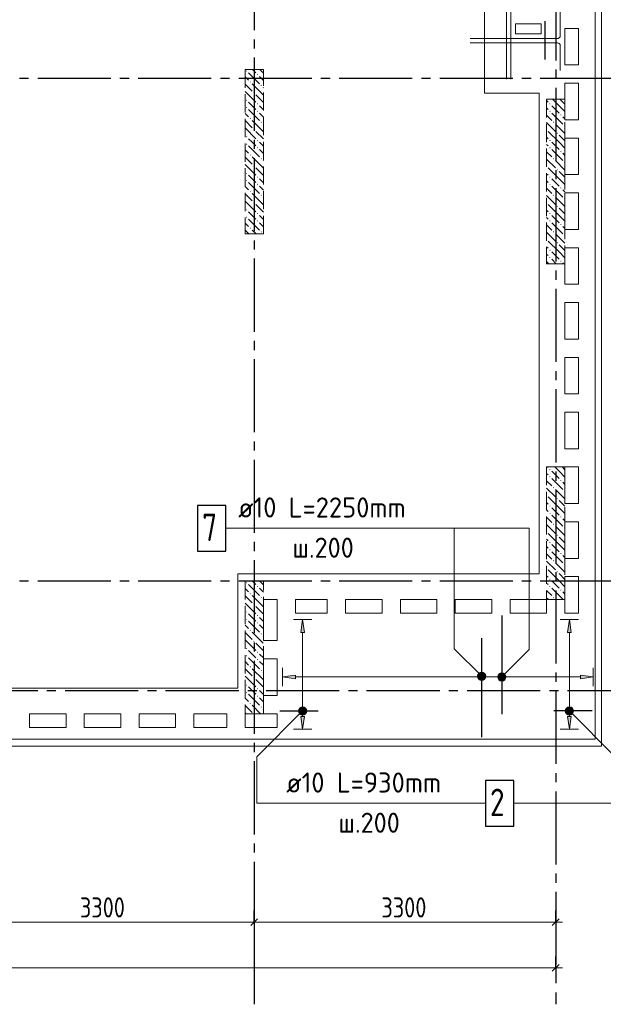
# Model space of a CAD drawing. Header units: millimetres. Extents: x 0 to 61017, y 0 to 42000.
# Tile 16 of 23: x 43413 to 49801, y 16970 to 27745. Entities that reach past the tile are written whole.
import ezdxf

# ---------------------------------------------------------------- set-up
doc = ezdxf.new("R2010")
doc.units = ezdxf.units.MM
doc.linetypes.add('______2', pattern=[270, 200, -70])
doc.linetypes.add('______5', pattern=[1100, 800, -100, 100, -100])
for name, color, linetype, lineweight in [('Standard', 7, 'Continuous', 25), ('ЖБ Пилон', 180, 'Continuous', 25), ('Обрамление П-обр. равн.', 7, 'Continuous', 25), ('Обрамление проемов стержнями', 7, 'Continuous', 25), ('Оси', 40, '______5', 18), ('Позиционная метка линия выноска', 7, 'Continuous', 13), ('Позиционная метка номер позиции', 7, 'Continuous', 13)]:
    doc.layers.add(name, color=color, linetype=linetype, lineweight=lineweight)
doc.layers.add('ЖБ Перекрытие верхний уровень', color=7, linetype='Continuous', lineweight=25, true_color=0xe0e0ff)
doc.styles.add('GOST 2.304-81', font='txt')
doc.styles.add('ISOCPEUR', font='txt')

msp = doc.modelspace()

# ---------------------------------------------------------------- hatches: boundary and pattern name
at = {"layer": 'ЖБ Пилон', "linetype": 'Continuous', "lineweight": 18, "transparency": 33554687}
for points in [[(45890, 27183), (45897, 27190), (45903, 27183), (45897, 27177)], [(45930, 27063), (45937, 27070), (45943, 27063), (45937, 27057)], [(46010, 27143), (46017, 27150), (46023, 27143), (46017, 27137)], [(45970, 26943), (45977, 26950), (45983, 26943), (45977, 26937)], [(46050, 27023), (46057, 27030), (46063, 27023), (46057, 27017)], [(45890, 26863), (45897, 26870), (45903, 26863), (45897, 26857)], [(45890, 26783), (45897, 26790), (45903, 26783), (45897, 26777)], [(46010, 26823), (46017, 26830), (46023, 26823), (46017, 26817)], [(46010, 26743), (46017, 26750), (46023, 26743), (46017, 26737)], [(49210, 26823), (49217, 26830), (49223, 26823), (49217, 26817)], [(49210, 26743), (49217, 26750), (49223, 26743), (49217, 26737)], [(45930, 26663), (45937, 26670), (45943, 26663), (45937, 26657)], [(46050, 26623), (46057, 26630), (46063, 26623), (46057, 26617)], [(49250, 26623), (49257, 26630), (49263, 26623), (49257, 26617)], [(49330, 26703), (49337, 26710), (49343, 26703), (49337, 26697)], [(45970, 26543), (45977, 26550), (45983, 26543), (45977, 26537)], [(49180, 26547), (49183, 26543), (49180, 26540)], [(49290, 26503), (49297, 26510), (49303, 26503), (49297, 26497)], [(49370, 26583), (49377, 26590), (49380, 26587), (49380, 26580), (49377, 26577)], [(45890, 26463), (45897, 26470), (45903, 26463), (45897, 26457)], [(46010, 26423), (46017, 26430), (46023, 26423), (46017, 26417)], [(49210, 26423), (49217, 26430), (49223, 26423), (49217, 26417)], [(45890, 26383), (45897, 26390), (45903, 26383), (45897, 26377)], [(46010, 26343), (46017, 26350), (46023, 26343), (46017, 26337)], [(49210, 26343), (49217, 26350), (49223, 26343), (49217, 26337)], [(49330, 26303), (49337, 26310), (49343, 26303), (49337, 26297)], [(45930, 26263), (45937, 26270), (45943, 26263), (45937, 26257)], [(46050, 26223), (46057, 26230), (46063, 26223), (46057, 26217)], [(49250, 26223), (49257, 26230), (49263, 26223), (49257, 26217)], [(49370, 26183), (49377, 26190), (49380, 26187), (49380, 26180), (49377, 26177)], [(45970, 26143), (45977, 26150), (45983, 26143), (45977, 26137)], [(49180, 26147), (49183, 26143), (49180, 26140)], [(49290, 26103), (49297, 26110), (49303, 26103), (49297, 26097)], [(45890, 26063), (45897, 26070), (45903, 26063), (45897, 26057)], [(45890, 25983), (45897, 25990), (45903, 25983), (45897, 25977)], [(46010, 26023), (46017, 26030), (46023, 26023), (46017, 26017)], [(49210, 26023), (49217, 26030), (49223, 26023), (49217, 26017)], [(45930, 25863), (45937, 25870), (45943, 25863), (45937, 25857)], [(46010, 25943), (46017, 25950), (46023, 25943), (46017, 25937)], [(49210, 25943), (49217, 25950), (49223, 25943), (49217, 25937)], [(49330, 25903), (49337, 25910), (49343, 25903), (49337, 25897)], [(46050, 25823), (46057, 25830), (46063, 25823), (46057, 25817)], [(49250, 25823), (49257, 25830), (49263, 25823), (49257, 25817)], [(49370, 25783), (49377, 25790), (49380, 25787), (49380, 25780), (49377, 25777)], [(45890, 25663), (45897, 25670), (45903, 25663), (45897, 25657)], [(45970, 25743), (45977, 25750), (45983, 25743), (45977, 25737)], [(49180, 25747), (49183, 25743), (49180, 25740)], [(49290, 25703), (49297, 25710), (49303, 25703), (49297, 25697)], [(45890, 25583), (45897, 25590), (45903, 25583), (45897, 25577)], [(46010, 25623), (46017, 25630), (46023, 25623), (46017, 25617)], [(46010, 25543), (46017, 25550), (46023, 25543), (46017, 25537)], [(49210, 25623), (49217, 25630), (49223, 25623), (49217, 25617)], [(49210, 25543), (49217, 25550), (49223, 25543), (49217, 25537)], [(45930, 25463), (45937, 25470), (45943, 25463), (45937, 25457)], [(46050, 25423), (46057, 25430), (46063, 25423), (46057, 25417)], [(49250, 25423), (49257, 25430), (49263, 25423), (49257, 25417)], [(49330, 25503), (49337, 25510), (49343, 25503), (49337, 25497)], [(49180, 25347), (49183, 25343), (49180, 25340)], [(49370, 25383), (49377, 25390), (49380, 25387), (49380, 25380), (49377, 25377)], [(49210, 25223), (49217, 25230), (49223, 25223), (49217, 25217)], [(49290, 25303), (49297, 25310), (49303, 25303), (49297, 25297)], [(49210, 25143), (49217, 25150), (49223, 25143), (49217, 25137)], [(49330, 25103), (49337, 25110), (49343, 25103), (49337, 25097)], [(49210, 22823), (49217, 22830), (49223, 22823), (49217, 22817)], [(49210, 22743), (49217, 22750), (49223, 22743), (49217, 22737)], [(49250, 22623), (49257, 22630), (49263, 22623), (49257, 22617)], [(49330, 22703), (49337, 22710), (49343, 22703), (49337, 22697)], [(49180, 22547), (49183, 22543), (49180, 22540)], [(49370, 22583), (49377, 22590), (49380, 22587), (49380, 22580), (49377, 22577)], [(49210, 22423), (49217, 22430), (49223, 22423), (49217, 22417)], [(49290, 22503), (49297, 22510), (49303, 22503), (49297, 22497)], [(49210, 22343), (49217, 22350), (49223, 22343), (49217, 22337)], [(49330, 22303), (49337, 22310), (49343, 22303), (49337, 22297)], [(49250, 22223), (49257, 22230), (49263, 22223), (49257, 22217)], [(49180, 22147), (49183, 22143), (49180, 22140)], [(49290, 22103), (49297, 22110), (49303, 22103), (49297, 22097)], [(49370, 22183), (49377, 22190), (49380, 22187), (49380, 22180), (49377, 22177)], [(49210, 22023), (49217, 22030), (49223, 22023), (49217, 22017)], [(49210, 21943), (49217, 21950), (49223, 21943), (49217, 21937)], [(49330, 21903), (49337, 21910), (49343, 21903), (49337, 21897)], [(49250, 21823), (49257, 21830), (49263, 21823), (49257, 21817)], [(49370, 21783), (49377, 21790), (49380, 21787), (49380, 21780), (49377, 21777)], [(49180, 21747), (49183, 21743), (49180, 21740)], [(49290, 21703), (49297, 21710), (49303, 21703), (49297, 21697)], [(45890, 21583), (45897, 21590), (45903, 21583), (45897, 21577)], [(49210, 21623), (49217, 21630), (49223, 21623), (49217, 21617)], [(45930, 21463), (45937, 21470), (45943, 21463), (45937, 21457)], [(46010, 21543), (46017, 21550), (46023, 21543), (46017, 21537)], [(49210, 21543), (49217, 21550), (49223, 21543), (49217, 21537)], [(49330, 21503), (49337, 21510), (49343, 21503), (49337, 21497)], [(45970, 21343), (45977, 21350), (45983, 21343), (45977, 21337)], [(46050, 21423), (46057, 21430), (46063, 21423), (46057, 21417)], [(49250, 21423), (49257, 21430), (49263, 21423), (49257, 21417)], [(45890, 21263), (45897, 21270), (45903, 21263), (45897, 21257)], [(46010, 21223), (46017, 21230), (46023, 21223), (46017, 21217)], [(45890, 21183), (45897, 21190), (45903, 21183), (45897, 21177)], [(46010, 21143), (46017, 21150), (46023, 21143), (46017, 21137)], [(45930, 21063), (45937, 21070), (45943, 21063), (45937, 21057)], [(46050, 21023), (46057, 21030), (46063, 21023), (46057, 21017)], [(45970, 20943), (45977, 20950), (45983, 20943), (45977, 20937)], [(45890, 20863), (45897, 20870), (45903, 20863), (45897, 20857)], [(46010, 20823), (46017, 20830), (46023, 20823), (46017, 20817)], [(45890, 20783), (45897, 20790), (45903, 20783), (45897, 20777)], [(46010, 20743), (46017, 20750), (46023, 20743), (46017, 20737)], [(45930, 20663), (45937, 20670), (45943, 20663), (45937, 20657)], [(46050, 20623), (46057, 20630), (46063, 20623), (46057, 20617)], [(45970, 20543), (45977, 20550), (45983, 20543), (45977, 20537)], [(45890, 20463), (45897, 20470), (45903, 20463), (45897, 20457)], [(45890, 20383), (45897, 20390), (45903, 20383), (45897, 20377)], [(46010, 20423), (46017, 20430), (46023, 20423), (46017, 20417)], [(45930, 20263), (45937, 20270), (45943, 20263), (45937, 20257)], [(46010, 20343), (46017, 20350), (46023, 20343), (46017, 20337)], [(46050, 20223), (46057, 20230), (46063, 20223), (46057, 20217)]]:
    msp.add_hatch(color=7, dxfattribs=at).paths.add_polyline_path(points, flags=16)
at = {"layer": 'Обрамление П-обр. равн.', "linetype": 'Continuous', "lineweight": 13, "transparency": 33554687}
for points in [[(46530, 21040), (46510, 21180), (46490, 21040)], [(49450, 21040), (49430, 21180), (49410, 21040)], [(48651, 20575), (48667, 20514), (48667, 20591)], [(48667, 20591), (48690, 20508), (48690, 20598)], [(48667, 20591), (48667, 20514), (48690, 20508)], [(48690, 20598), (48690, 20508), (48712, 20514)], [(48690, 20598), (48712, 20514), (48712, 20591)], [(48712, 20591), (48712, 20514), (48729, 20530)], [(48712, 20591), (48729, 20530), (48729, 20575)], [(48651, 20530), (48651, 20575), (48645, 20553)], [(48651, 20575), (48651, 20530), (48667, 20514)], [(48729, 20575), (48729, 20530), (48735, 20553)], [(49550, 20533), (49690, 20553), (49550, 20573)]]:
    msp.add_hatch(color=7, dxfattribs=at).paths.add_polyline_path(points)
for points in [[(46430, 20533), (46290, 20553), (46430, 20573)], [(46530, 20120), (46510, 19980), (46490, 20120)], [(49450, 20120), (49430, 19980), (49410, 20120)]]:
    msp.add_hatch(color=7, dxfattribs=at).paths.add_polyline_path(points, flags=16)
at = {"layer": 'Позиционная метка номер позиции', "linetype": 'Continuous', "lineweight": 13, "transparency": 33554687}
for points in [[(48438, 20528), (48481, 20603), (48427, 20549)], [(48427, 20549), (48481, 20603), (48459, 20603)], [(48427, 20549), (48459, 20603), (48427, 20571)], [(48427, 20571), (48459, 20603), (48438, 20592)], [(48438, 20528), (48502, 20592), (48481, 20603)], [(48459, 20517), (48502, 20592), (48438, 20528)], [(48459, 20517), (48513, 20571), (48502, 20592)], [(48647, 20564), (48722, 20521), (48658, 20584)], [(48658, 20584), (48733, 20541), (48679, 20596)], [(48658, 20584), (48722, 20521), (48733, 20541)], [(48679, 20596), (48733, 20541), (48733, 20564)], [(48679, 20596), (48733, 20564), (48701, 20596)], [(48701, 20596), (48733, 20564), (48722, 20584)], [(48481, 20517), (48513, 20571), (48459, 20517)], [(48481, 20517), (48513, 20549), (48513, 20571)], [(48513, 20549), (48481, 20517), (48502, 20528)], [(48647, 20541), (48701, 20509), (48647, 20564)], [(48647, 20564), (48701, 20509), (48722, 20521)], [(48679, 20509), (48647, 20541), (48658, 20521)], [(48647, 20541), (48679, 20509), (48701, 20509)], [(46542, 20148), (46478, 20212), (46467, 20191)], [(46542, 20148), (46467, 20191), (46521, 20137)], [(46521, 20137), (46467, 20191), (46467, 20169)], [(46521, 20137), (46467, 20169), (46499, 20137)], [(46499, 20137), (46467, 20169), (46478, 20148)], [(46553, 20169), (46499, 20223), (46478, 20212)], [(46553, 20169), (46478, 20212), (46542, 20148)], [(46553, 20191), (46521, 20223), (46499, 20223)], [(46553, 20191), (46499, 20223), (46553, 20169)], [(46521, 20223), (46553, 20191), (46542, 20212)], [(49387, 20191), (49419, 20223), (49398, 20212)], [(49419, 20223), (49387, 20191), (49387, 20169)], [(49419, 20223), (49387, 20169), (49441, 20223)], [(49441, 20223), (49387, 20169), (49398, 20148)], [(49441, 20223), (49398, 20148), (49462, 20212)], [(49462, 20212), (49398, 20148), (49419, 20137)], [(49462, 20212), (49419, 20137), (49473, 20191)], [(49473, 20191), (49419, 20137), (49441, 20137)], [(49473, 20191), (49441, 20137), (49473, 20169)], [(49473, 20169), (49441, 20137), (49462, 20148)]]:
    msp.add_hatch(color=7, dxfattribs=at).paths.add_polyline_path(points)

# ---------------------------------------------------------------- linework, layer by layer
at = {"layer": 'Standard', "color": 251, "linetype": 'Continuous', "lineweight": -3, "true_color": 0x656565, "transparency": 33554687}
for p, q in [((45980, 17870), (45980, 17995)), ((49280, 17870), (49280, 17995)), ((45980, 17870), (45980, 17745)), ((45980, 17870), (45980, 17418)), ((49280, 17870), (49280, 17745)), ((49280, 17870), (49280, 17418)), ((49280, 17370), (49280, 17495)), ((49280, 17370), (49280, 17245)), ((49280, 17370), (49280, 17320))]:
    msp.add_line(p, q, dxfattribs=at)
at = {"layer": 'Standard', "color": 7, "linetype": 'Continuous', "lineweight": 25, "transparency": 33554687}
for p, q in [((45942, 17833), (46017, 17907)), ((49242, 17833), (49317, 17907)), ((49317, 17407), (49242, 17333))]:
    msp.add_line(p, q, dxfattribs=at)
at = {"layer": 'Standard', "color": 7, "linetype": 'Continuous', "lineweight": 13, "transparency": 33554687}
for p, q in [((42680, 17870), (45980, 17870)), ((45980, 17870), (49280, 17870)), ((49280, 17870), (49355, 17870)), ((49280, 17370), (7200, 17370)), ((49280, 17370), (49355, 17370))]:
    msp.add_line(p, q, dxfattribs=at)
at = {"layer": 'Standard', "color": 254, "linetype": 'Continuous', "lineweight": 18, "true_color": 0xc4c4ff, "transparency": 33554687}
msp.add_lwpolyline([(7029, 19795), (49781, 19795), (49781, 38870), (7029, 38870), (7029, 19795)], dxfattribs=at)
at = {"layer": 'ЖБ Перекрытие верхний уровень', "color": 7, "linetype": 'Continuous', "lineweight": 18, "transparency": 33554687}
for p, q in [((49710, 19870), (49710, 34830)), ((49120, 27700), (48840, 27700)), ((48840, 27700), (48840, 27590)), ((49120, 27590), (49120, 27700)), ((48840, 27590), (49120, 27590)), ((49380, 27250), (49380, 27650)), ((49380, 27650), (49530, 27650)), ((49530, 27650), (49530, 27250)), ((49530, 27250), (49380, 27250)), ((49380, 26650), (49380, 27050)), ((49380, 27050), (49530, 27050)), ((49530, 27050), (49530, 26650)), ((49530, 26650), (49380, 26650)), ((49380, 26450), (49530, 26450)), ((49380, 26050), (49380, 26450)), ((49530, 26450), (49530, 26050)), ((49530, 26050), (49380, 26050)), ((49380, 25450), (49380, 25850)), ((49380, 25850), (49530, 25850)), ((49530, 25850), (49530, 25450)), ((49530, 25450), (49380, 25450)), ((49380, 25250), (49530, 25250)), ((49380, 24850), (49380, 25250)), ((49530, 25250), (49530, 24850)), ((49530, 24850), (49380, 24850)), ((49380, 24650), (49530, 24650)), ((49380, 24250), (49380, 24650)), ((49530, 24650), (49530, 24250)), ((49530, 24250), (49380, 24250)), ((49380, 23650), (49380, 24050)), ((49380, 24050), (49530, 24050)), ((49530, 24050), (49530, 23650)), ((49530, 23650), (49380, 23650)), ((49380, 23450), (49530, 23450)), ((49380, 23050), (49380, 23450)), ((49530, 23450), (49530, 23050)), ((49530, 23050), (49380, 23050)), ((49380, 22450), (49380, 22850)), ((49380, 22850), (49530, 22850)), ((49530, 22850), (49530, 22450)), ((49530, 22450), (49380, 22450)), ((49380, 22250), (49530, 22250)), ((49380, 21850), (49380, 22250)), ((49530, 22250), (49530, 21850)), ((49530, 21850), (49380, 21850)), ((49380, 21650), (49530, 21650)), ((49380, 21250), (49380, 21650)), ((49530, 21650), (49530, 21250)), ((46080, 20950), (46080, 21400)), ((46080, 21400), (46230, 21400)), ((46230, 21400), (46230, 20950)), ((46430, 21400), (46780, 21400)), ((46430, 21250), (46430, 21400)), ((46780, 21400), (46780, 21250)), ((46980, 21400), (47380, 21400)), ((46980, 21250), (46980, 21400)), ((47380, 21400), (47380, 21250)), ((47580, 21400), (47980, 21400)), ((47580, 21250), (47580, 21400)), ((47980, 21400), (47980, 21250)), ((48180, 21400), (48580, 21400)), ((48180, 21250), (48180, 21400)), ((48580, 21400), (48580, 21250)), ((48780, 21400), (49180, 21400)), ((48780, 21250), (48780, 21400)), ((49180, 21400), (49180, 21250)), ((46780, 21250), (46430, 21250)), ((47380, 21250), (46980, 21250)), ((47980, 21250), (47580, 21250)), ((48580, 21250), (48180, 21250)), ((49180, 21250), (48780, 21250)), ((49530, 21250), (49380, 21250)), ((46230, 20950), (46080, 20950)), ((46080, 20750), (46230, 20750)), ((46080, 20350), (46080, 20750)), ((46230, 20750), (46230, 20350)), ((46230, 20350), (46080, 20350)), ((43520, 20150), (43920, 20150)), ((43520, 20000), (43520, 20150)), ((43920, 20150), (43920, 20000)), ((44120, 20150), (44520, 20150)), ((44120, 20000), (44120, 20150)), ((44520, 20150), (44520, 20000)), ((44720, 20150), (45120, 20150)), ((44720, 20000), (44720, 20150)), ((45120, 20150), (45120, 20000)), ((45320, 20150), (45680, 20150)), ((45320, 20000), (45320, 20150)), ((45680, 20150), (45680, 20000)), ((45880, 20150), (46230, 20150)), ((45880, 20000), (45880, 20150)), ((46230, 20150), (46230, 20000)), ((43920, 20000), (43520, 20000)), ((44520, 20000), (44120, 20000)), ((45120, 20000), (44720, 20000)), ((45680, 20000), (45320, 20000)), ((46230, 20000), (45880, 20000)), ((28240, 19870), (49710, 19870))]:
    msp.add_line(p, q, dxfattribs=at)
at = {"layer": 'ЖБ Пилон', "color": 253, "linetype": '______2', "lineweight": 13, "true_color": 0xa0a0a0, "transparency": 33554687}
for p, q in [((45880, 27200), (45880, 25400)), ((46080, 27200), (45880, 27200)), ((46080, 25400), (46080, 27200)), ((49180, 26875), (49180, 25075)), ((49380, 26875), (49180, 26875)), ((49380, 25075), (49380, 26875)), ((45880, 25400), (46080, 25400)), ((49180, 25075), (49380, 25075)), ((49180, 22850), (49180, 21400)), ((49380, 22850), (49180, 22850)), ((49380, 21400), (49380, 22850)), ((45880, 21600), (45880, 20150)), ((46080, 21600), (45880, 21600)), ((46080, 20150), (46080, 21600)), ((49180, 21400), (49380, 21400)), ((45880, 20150), (46080, 20150))]:
    msp.add_line(p, q, dxfattribs=at)
at = {"layer": 'ЖБ Пилон', "color": 9, "linetype": 'Continuous', "lineweight": 18, "true_color": 0xc7c7c7, "transparency": 33554687}
for p, q in [((45917, 27163), (46037, 27043)), ((45997, 27163), (45960, 27200)), ((46040, 27200), (46080, 27160)), ((45880, 27120), (45917, 27083)), ((46037, 27123), (46080, 27080)), ((45880, 27040), (45957, 26963)), ((45880, 26960), (45997, 26843)), ((45957, 27043), (46077, 26923)), ((46080, 27000), (46077, 27003)), ((45957, 26803), (45917, 26843)), ((46080, 26840), (45997, 26923)), ((49180, 26860), (49197, 26843)), ((49317, 26803), (49245, 26875)), ((49325, 26875), (49380, 26820)), ((45917, 26763), (46037, 26643)), ((45997, 26763), (45957, 26803)), ((46037, 26803), (46080, 26760)), ((46037, 26723), (46080, 26680)), ((49197, 26763), (49180, 26780)), ((49237, 26803), (49317, 26723)), ((49237, 26723), (49357, 26603)), ((49317, 26803), (49380, 26740)), ((45880, 26720), (45917, 26683)), ((45880, 26640), (45957, 26563)), ((45957, 26643), (46077, 26523)), ((49180, 26700), (49237, 26643)), ((49180, 26620), (49277, 26523)), ((49380, 26660), (49357, 26683)), ((45880, 26560), (45997, 26443)), ((46080, 26440), (45997, 26523)), ((46080, 26600), (46077, 26603)), ((49317, 26403), (49197, 26523)), ((49380, 26500), (49277, 26603)), ((45957, 26403), (45917, 26443)), ((45997, 26363), (45957, 26403)), ((46037, 26403), (46080, 26360)), ((49180, 26460), (49197, 26443)), ((49237, 26403), (49317, 26323)), ((49317, 26483), (49380, 26420)), ((49317, 26403), (49380, 26340)), ((45880, 26320), (45917, 26283)), ((45917, 26363), (46037, 26243)), ((46037, 26323), (46080, 26280)), ((49197, 26363), (49180, 26380)), ((49180, 26300), (49237, 26243)), ((49237, 26323), (49357, 26203)), ((45880, 26240), (45957, 26163)), ((45957, 26243), (46077, 26123)), ((46080, 26200), (46077, 26203)), ((49180, 26220), (49277, 26123)), ((49380, 26100), (49277, 26203)), ((49380, 26260), (49357, 26283)), ((45880, 26160), (45997, 26043)), ((46080, 26040), (45997, 26123)), ((49317, 26003), (49197, 26123)), ((49317, 26083), (49380, 26020)), ((45957, 26003), (45917, 26043)), ((45997, 25963), (45957, 26003)), ((46037, 26003), (46080, 25960)), ((49180, 26060), (49197, 26043)), ((49197, 25963), (49180, 25980)), ((49237, 26003), (49317, 25923)), ((49317, 26003), (49380, 25940)), ((45880, 25920), (45917, 25883)), ((45917, 25963), (46037, 25843)), ((46037, 25923), (46080, 25880)), ((49180, 25900), (49237, 25843)), ((49237, 25923), (49357, 25803)), ((49380, 25860), (49357, 25883)), ((45880, 25840), (45957, 25763)), ((45880, 25760), (45997, 25643)), ((45957, 25843), (46077, 25723)), ((46080, 25800), (46077, 25803)), ((49180, 25820), (49277, 25723)), ((49380, 25700), (49277, 25803)), ((46080, 25640), (45997, 25723)), ((49180, 25660), (49197, 25643)), ((49317, 25603), (49197, 25723)), ((49317, 25683), (49380, 25620)), ((45957, 25603), (45917, 25643)), ((45917, 25563), (46037, 25443)), ((45997, 25563), (45957, 25603)), ((46037, 25603), (46080, 25560)), ((49197, 25563), (49180, 25580)), ((49237, 25603), (49317, 25523)), ((49317, 25603), (49380, 25540)), ((45880, 25520), (45917, 25483)), ((45880, 25440), (45920, 25400)), ((45957, 25443), (46000, 25400)), ((46037, 25523), (46080, 25480)), ((49180, 25500), (49237, 25443)), ((49237, 25523), (49357, 25403)), ((49380, 25460), (49357, 25483)), ((46080, 25400), (46077, 25403)), ((49180, 25420), (49277, 25323)), ((49317, 25203), (49197, 25323)), ((49380, 25300), (49277, 25403)), ((49180, 25260), (49197, 25243)), ((49317, 25283), (49380, 25220)), ((49197, 25163), (49180, 25180)), ((49237, 25203), (49317, 25123)), ((49237, 25123), (49285, 25075)), ((49317, 25203), (49380, 25140)), ((49180, 25100), (49205, 25075)), ((49365, 25075), (49357, 25083)), ((49190, 22850), (49197, 22843)), ((49317, 22803), (49270, 22850)), ((49350, 22850), (49380, 22820)), ((49197, 22763), (49180, 22780)), ((49237, 22803), (49317, 22723)), ((49317, 22803), (49380, 22740)), ((49180, 22700), (49237, 22643)), ((49237, 22723), (49357, 22603)), ((49380, 22660), (49357, 22683)), ((49180, 22620), (49277, 22523)), ((49317, 22403), (49197, 22523)), ((49380, 22500), (49277, 22603)), ((49180, 22460), (49197, 22443)), ((49317, 22483), (49380, 22420)), ((49197, 22363), (49180, 22380)), ((49237, 22403), (49317, 22323)), ((49237, 22323), (49357, 22203)), ((49317, 22403), (49380, 22340)), ((49180, 22300), (49237, 22243)), ((49180, 22220), (49277, 22123)), ((49380, 22100), (49277, 22203)), ((49380, 22260), (49357, 22283)), ((49317, 22003), (49197, 22123)), ((49180, 22060), (49197, 22043)), ((49237, 22003), (49317, 21923)), ((49317, 22083), (49380, 22020)), ((49317, 22003), (49380, 21940)), ((49197, 21963), (49180, 21980)), ((49180, 21900), (49237, 21843)), ((49237, 21923), (49357, 21803)), ((49380, 21860), (49357, 21883)), ((49180, 21820), (49277, 21723)), ((49380, 21700), (49277, 21803)), ((49180, 21660), (49197, 21643)), ((49317, 21603), (49197, 21723)), ((49317, 21683), (49380, 21620)), ((45917, 21563), (46037, 21443)), ((45997, 21563), (45960, 21600)), ((46040, 21600), (46080, 21560)), ((49197, 21563), (49180, 21580)), ((49237, 21603), (49317, 21523)), ((49317, 21603), (49380, 21540)), ((45880, 21520), (45917, 21483)), ((45957, 21443), (46077, 21323)), ((46037, 21523), (46080, 21480)), ((49180, 21500), (49237, 21443)), ((49237, 21523), (49357, 21403)), ((49380, 21460), (49357, 21483)), ((45880, 21440), (45957, 21363)), ((45880, 21360), (45997, 21243)), ((46080, 21400), (46077, 21403)), ((49180, 21420), (49200, 21400)), ((49280, 21400), (49277, 21403)), ((45957, 21203), (45917, 21243)), ((46080, 21240), (45997, 21323)), ((45880, 21120), (45917, 21083)), ((45917, 21163), (46037, 21043)), ((45997, 21163), (45957, 21203)), ((46037, 21203), (46080, 21160)), ((46037, 21123), (46080, 21080)), ((45880, 21040), (45957, 20963)), ((45957, 21043), (46077, 20923)), ((45880, 20960), (45997, 20843)), ((46080, 20840), (45997, 20923)), ((46080, 21000), (46077, 21003)), ((45957, 20803), (45917, 20843)), ((45997, 20763), (45957, 20803)), ((46037, 20803), (46080, 20760)), ((45880, 20720), (45917, 20683)), ((45917, 20763), (46037, 20643)), ((46037, 20723), (46080, 20680)), ((45880, 20640), (45957, 20563)), ((45957, 20643), (46077, 20523)), ((46080, 20600), (46077, 20603)), ((45880, 20560), (45997, 20443)), ((46080, 20440), (45997, 20523)), ((45957, 20403), (45917, 20443)), ((45997, 20363), (45957, 20403)), ((46037, 20403), (46080, 20360)), ((45880, 20320), (45917, 20283)), ((45917, 20363), (46037, 20243)), ((46037, 20323), (46080, 20280)), ((45880, 20240), (45957, 20163)), ((45880, 20160), (45890, 20150)), ((45957, 20243), (46050, 20150)), ((46080, 20200), (46077, 20203))]:
    msp.add_line(p, q, dxfattribs=at)
at = {"layer": 'Обрамление П-обр. равн.', "color": 7, "linetype": 'Continuous', "lineweight": 25, "transparency": 33554687}
for p, q in [((49159, 27730), (49159, 27310)), ((48690, 21225), (48690, 20145)), ((48470, 19895), (48470, 20975)), ((46260, 20180), (46680, 20180)), ((49680, 20180), (49260, 20180))]:
    msp.add_line(p, q, dxfattribs=at)
at = {"layer": 'Обрамление П-обр. равн.', "color": 251, "linetype": 'Continuous', "lineweight": 13, "true_color": 0x494949, "transparency": 33554687}
for p, q in [((46510, 21180), (46410, 21180)), ((46510, 21180), (46490, 21040)), ((46530, 21040), (46510, 21180)), ((46510, 21180), (46610, 21180)), ((46510, 21180), (46510, 21180)), ((49430, 21180), (49330, 21180)), ((49430, 21180), (49410, 21040)), ((49450, 21040), (49430, 21180)), ((49430, 21180), (49530, 21180)), ((49430, 21180), (49430, 21180)), ((46490, 21040), (46530, 21040)), ((46510, 20210), (46510, 21040)), ((49410, 21040), (49450, 21040)), ((49430, 20210), (49430, 21040)), ((46290, 20553), (46290, 20653)), ((48690, 20598), (48690, 20598)), ((49690, 20553), (49690, 20653)), ((46290, 20553), (46430, 20573)), ((46430, 20533), (46290, 20553)), ((46290, 20553), (46290, 20453)), ((46290, 20553), (46290, 20553)), ((46430, 20573), (46430, 20533)), ((46430, 20553), (48660, 20553)), ((48690, 20508), (48690, 20508)), ((48720, 20553), (49550, 20553)), ((49690, 20553), (49550, 20573)), ((49550, 20573), (49550, 20533)), ((49550, 20533), (49690, 20553)), ((49690, 20553), (49690, 20453)), ((49690, 20553), (49690, 20553)), ((46465, 20180), (46465, 20180)), ((46510, 20120), (46510, 20150)), ((46555, 20180), (46555, 20180)), ((49385, 20180), (49385, 20180)), ((49430, 20120), (49430, 20150)), ((49475, 20180), (49475, 20180)), ((46510, 19980), (46490, 20120)), ((46490, 20120), (46530, 20120)), ((46530, 20120), (46510, 19980)), ((49430, 19980), (49410, 20120)), ((49410, 20120), (49450, 20120)), ((49450, 20120), (49430, 19980)), ((46510, 19980), (46410, 19980)), ((46510, 19980), (46610, 19980)), ((46510, 19980), (46510, 19980)), ((49430, 19980), (49330, 19980)), ((49430, 19980), (49530, 19980)), ((49430, 19980), (49430, 19980))]:
    msp.add_line(p, q, dxfattribs=at)
at = {"layer": 'Обрамление П-обр. равн.', "color": 7, "linetype": 'Continuous', "lineweight": 25, "transparency": 33554687}
for points in [[(45360, 21930), (45670, 21930), (45670, 22430), (45360, 22430), (45360, 21930)], [(48510, 18920), (48820, 18920), (48820, 19420), (48510, 19420), (48510, 18920)]]:
    msp.add_lwpolyline(points, dxfattribs=at)
at = {"layer": 'Обрамление П-обр. равн.', "color": 251, "linetype": 'Continuous', "lineweight": 13, "true_color": 0x494949, "transparency": 33554687}
msp.add_circle((48690, 20553), 45, dxfattribs=at)
at = {"layer": 'Обрамление проемов стержнями', "color": 7, "linetype": 'Continuous', "lineweight": 18, "transparency": 33554687}
for p, q in [((48740, 27095), (48740, 28755)), ((48790, 27095), (48790, 28755))]:
    msp.add_line(p, q, dxfattribs=at)
for points in [[(48345, 27540), (49301, 27540), (49307, 27541), (49312, 27542), (49317, 27545), (49321, 27549), (49325, 27553), (49327, 27558), (49329, 27563), (49330, 27569), (49330, 27840)], [(48345, 27490), (49301, 27490), (49307, 27489), (49312, 27487), (49317, 27484), (49321, 27481), (49325, 27477), (49327, 27472), (49329, 27466), (49330, 27461), (49330, 27190)]]:
    msp.add_lwpolyline(points, dxfattribs=at)
at = {"layer": 'Оси', "color": 8, "linetype": '______5', "lineweight": -3, "transparency": 33554687}
for p, q in [((49280, 35800), (49280, 16970)), ((45980, 35030), (45980, 16970)), ((49910, 27100), (4600, 27100)), ((49910, 21600), (4600, 21600)), ((50210, 20400), (4600, 20400))]:
    msp.add_line(p, q, dxfattribs=at)
at = {"layer": 'Позиционная метка линия выноска', "color": 251, "linetype": 'Continuous', "lineweight": 13, "true_color": 0x494949, "transparency": 33554687}
msp.add_lwpolyline([(7150, 21680), (10680, 21680), (10680, 20430), (14240, 20430), (14240, 21680), (21200, 21680), (21200, 20430), (24760, 20430), (24760, 21680), (31720, 21680), (31720, 20430), (35280, 20430), (35280, 21680), (42240, 21680), (42240, 20430), (45800, 20430), (45800, 21680), (49100, 21680), (49100, 26940), (48500, 26940), (48500, 28540), (49100, 28540), (49100, 34450)], dxfattribs=at)
at = {"layer": 'Позиционная метка номер позиции', "color": 7, "linetype": 'Continuous', "lineweight": 13, "transparency": 33554687}
for p, q in [((48438, 20592), (48438, 20592)), ((48502, 20592), (48502, 20592)), ((48658, 20584), (48658, 20584)), ((48722, 20584), (48722, 20584)), ((48438, 20528), (48438, 20528)), ((48502, 20528), (48502, 20528)), ((48658, 20521), (48658, 20521)), ((48722, 20521), (48722, 20521)), ((46478, 20212), (46478, 20212)), ((46542, 20212), (46542, 20212)), ((49398, 20212), (49398, 20212)), ((49462, 20212), (49462, 20212)), ((46478, 20148), (46478, 20148)), ((46542, 20148), (46542, 20148)), ((49398, 20148), (49398, 20148)), ((49462, 20148), (49462, 20148))]:
    msp.add_line(p, q, dxfattribs=at)
for points in [[(48470, 20560), (48170, 20860), (48170, 22180), (45670, 22180)], [(48690, 20553), (48990, 20853), (48990, 22180), (45670, 22180)], [(46510, 20180), (46010, 19680), (46010, 19170), (48510, 19170)], [(49430, 20180), (49930, 19680), (49930, 19170), (48820, 19170)]]:
    msp.add_lwpolyline(points, dxfattribs=at)
for centre in [(48470, 20560), (48690, 20553), (46510, 20180), (49430, 20180)]:
    msp.add_circle(centre, 45, dxfattribs=at)

# ---------------------------------------------------------------- texts
at = {"layer": 'Standard', "color": 7, "linetype": 'Continuous', "lineweight": 25, "transparency": 33554687, "char_height": 220, "width": 641.47, "attachment_point": 7, "style": 'GOST 2.304-81'}
for insert in [(44072, 17920), (47372, 17920)]:
    msp.add_mtext('3300', dxfattribs=dict(at, insert=insert))
at = {"layer": 'Обрамление П-обр. равн.', "color": 7, "linetype": 'Continuous', "lineweight": 13, "transparency": 33554687, "attachment_point": 7, "style": 'ISOCPEUR'}
for s, insert, char_height, width in [('\\W0.96;ø10 L=2250mm ', (45804, 22297), 220, 2150.52), ('\\W0.78;7', (45410, 22040), 300, 326.41), ('\\W0.95;ш.200 ', (46398, 21857), 220, 962.13), ('\\W0.96;ø10 L=930mm ', (46330, 19287), 220, 1996.29), ('\\W0.78;2', (48560, 19030), 300, 326.41), ('\\W0.95;ш.200 ', (46902, 18847), 220, 962.13)]:
    msp.add_mtext(s, dxfattribs=dict(at, insert=insert, char_height=char_height, width=width))

doc.saveas('drawing.dxf')
